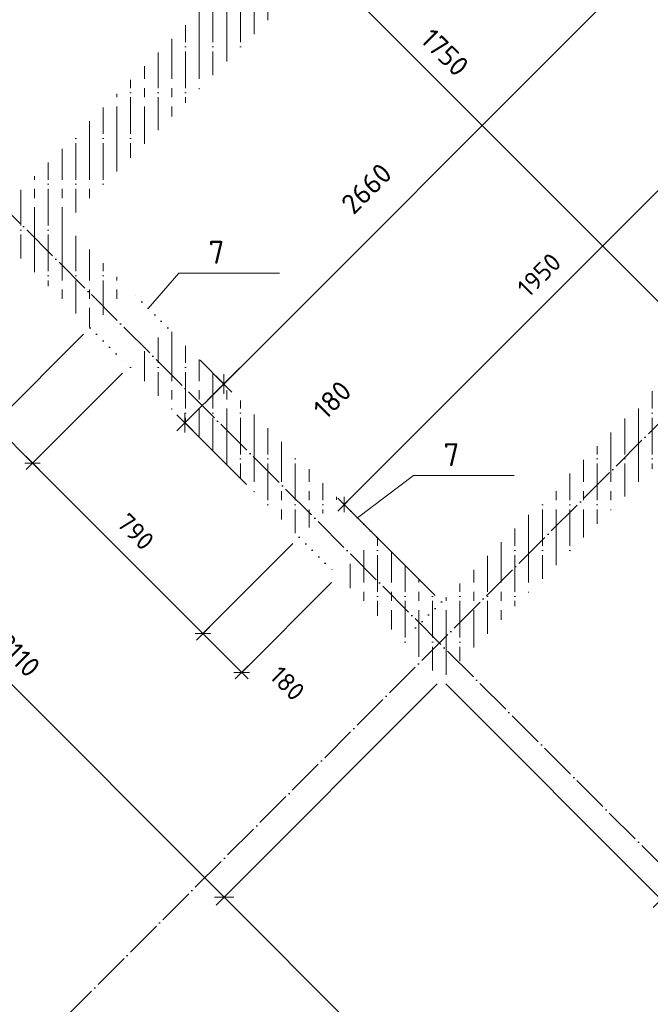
# Model space of a CAD drawing. Header units: millimetres. Extents: x -3057 to 112233, y -2869 to 47508.
# Tile 7 of 48: x 11246 to 13314, y 10499 to 13724. Entities that reach past the tile are written whole.
import ezdxf

# ---------------------------------------------------------------- set-up
doc = ezdxf.new("R2010")
doc.units = ezdxf.units.MM
doc.header["$PDMODE"] = 65
for name, pattern in [('______11', [150, 120, -15, 0, -15]), ('______5', [330, 240, -30, 30, -30]), ('______9', [30, 0, -30])]:
    doc.linetypes.add(name, pattern=pattern)
for name, color, linetype, lineweight in [('Standard', 7, 'Continuous', 25), ('Ограждение_ 2D надпись', 7, 'Continuous', 13), ('Размерная линия_ общее', 7, 'Continuous', 13), ('Размерная линия_ общее_1', 7, 'Continuous', 13), ('Стена_ общее', 7, 'Continuous', 35)]:
    doc.layers.add(name, color=color, linetype=linetype, lineweight=lineweight)
doc.layers.add('Осевая линия_ общее', color=7, linetype='______5', lineweight=13, true_color=0xa0a0a0)
doc.styles.add('ISOCPEUR', font='ISOCPEUR')
doc.dimstyles.new('DIMSTYLE_11', dxfattribs={"dimtxt": 66, "dimasz": 75, "dimexe": 0, "dimexo": 0, "dimgap": 33, "dimtad": 0, "dimdec": 0, "dimrnd": 5, "dimzin": 12, "dimdsep": 46, "dimtxsty": 'ISOCPEUR', "dimblk1": 'ALL_ML_STRICH', "dimblk2": 'ALL_ML_STRICH', "dimsah": 1, "dimcen": 0, "dimclrd": 7, "dimclre": 256, "dimclrt": 7, "dimadec": 0, "dimazin": 0, "dimtfac": 1, "dimtdec": 0, "dimtix": 1, "dimtmove": 2, "dimatfit": 3, "dimfxl": 0, "dimtvp": 1.2, "dimtzin": 0, "dimlwd": 0, "dimlwe": -3, "dimarcsym": 0})
doc.dimstyles.new('DIMSTYLE_3', dxfattribs={"dimtxt": 66, "dimasz": 75, "dimexe": 0, "dimexo": 0, "dimgap": 33, "dimtad": 2, "dimdec": 0, "dimrnd": 5, "dimzin": 12, "dimdsep": 46, "dimtxsty": 'ISOCPEUR', "dimblk1": 'ALL_ML_STRICH', "dimblk2": 'ALL_ML_STRICH', "dimsah": 1, "dimcen": 0, "dimclrd": 7, "dimclre": 256, "dimclrt": 7, "dimadec": 0, "dimazin": 0, "dimtfac": 1, "dimtdec": 0, "dimtix": 1, "dimtmove": 2, "dimatfit": 3, "dimfxl": 0, "dimtzin": 0, "dimlwd": 0, "dimlwe": -3, "dimarcsym": 0})
doc.dimstyles.new('DIMSTYLE_5', dxfattribs={"dimtxt": 60, "dimasz": 60, "dimexe": 0, "dimexo": 0, "dimgap": 30, "dimtad": 2, "dimdec": 0, "dimrnd": 5, "dimzin": 12, "dimdsep": 46, "dimtxsty": 'ISOCPEUR', "dimblk1": 'ALL_ML_STRICH', "dimblk2": 'ALL_ML_STRICH', "dimsah": 1, "dimcen": 0, "dimclrd": 7, "dimclre": 256, "dimclrt": 7, "dimadec": 0, "dimazin": 0, "dimtfac": 1, "dimtdec": 0, "dimtix": 1, "dimtmove": 2, "dimatfit": 3, "dimfxl": 0, "dimtzin": 0, "dimlwd": 0, "dimlwe": -3, "dimarcsym": 0})
doc.dimstyles.new('DIMSTYLE_9', dxfattribs={"dimtxt": 60, "dimasz": 60, "dimexe": 0, "dimexo": 0, "dimgap": 30, "dimtad": 0, "dimdec": 0, "dimrnd": 5, "dimzin": 12, "dimdsep": 46, "dimtxsty": 'ISOCPEUR', "dimblk1": 'ALL_ML_STRICH', "dimblk2": 'ALL_ML_STRICH', "dimsah": 1, "dimcen": 0, "dimclrd": 7, "dimclre": 256, "dimclrt": 7, "dimadec": 0, "dimazin": 0, "dimtfac": 1, "dimtdec": 0, "dimtix": 1, "dimtmove": 2, "dimatfit": 3, "dimfxl": 0, "dimtzin": 0, "dimlwd": 0, "dimlwe": -3, "dimarcsym": 0})
pattern_1 = [(90, (0, 0), (-90, 6e-15), [120, -15, 0, -15]), (90, (-45, 6e-15), (-90, 6e-15), [240, -30, 30, -30])]

# ---------------------------------------------------------------- blocks, each defined once
blk = doc.blocks.new('ALL_ML_STRICH')
at = {"color": 0, "linetype": 'ByBlock', "lineweight": -2}
for p, q in [((0, -0.5), (0, 0.5)), ((-1, 0), (0.5, 0)), ((-0.3, -0.3), (0.3, 0.3))]:
    blk.add_line(p, q, dxfattribs=at)
blk = doc.blocks.new('*D75')
at = {"layer": 'DEFPOINTS', "color": 7, "linetype": 'Continuous', "lineweight": 13, "transparency": 33554687}
for p in [(11961.4, 13878), (10555.8, 13749.1), (11229.5, 13075.5)]:
    blk.add_point(p, dxfattribs=at)
at = {"layer": 'Размерная линия_ общее', "color": 7, "linetype": 'Continuous', "lineweight": -2, "transparency": 33554687}
blk.add_line((10555.8, 13749.1), (11323, 14516.3), dxfattribs=at)
at = {"layer": 'Размерная линия_ общее', "color": 253, "linetype": 'Continuous', "lineweight": -2, "true_color": 0xa0a0a0, "transparency": 33554687}
for p, q in [((11947.2, 13892.2), (11323, 14516.3)), ((11215.4, 13089.6), (10555.8, 13749.1))]:
    blk.add_line(p, q, dxfattribs=at)
at = {"layer": 'Размерная линия_ общее', "color": 7, "linetype": 'Continuous', "lineweight": 13, "transparency": 33554687, "yscale": 75, "zscale": 75}
for p, xscale, rotation in [((11323, 14516.3), 75, 44.99999999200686), ((10555.8, 13749.1), 75.00000000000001, 224.9999999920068)]:
    blk.add_blockref('ALL_ML_STRICH', p, dxfattribs=dict(at, xscale=xscale, rotation=rotation))
at = {"layer": 'Размерная линия_ общее', "color": 7, "linetype": 'Continuous', "lineweight": 13, "transparency": 33554687, "insert": (10887.7, 14198.4), "char_height": 66, "width": 264, "attachment_point": 5, "rotation": 45, "style": 'ISOCPEUR'}
blk.add_mtext('\\A1;{1085}', dxfattribs=at)
blk = doc.blocks.new('СЛОЖНЫЙ_ОБЪЕКТ_1')
at = {"layer": 'Осевая линия_ общее', "color": 253, "linetype": '______11', "lineweight": -3, "true_color": 0xa0a0a0, "transparency": 33554687}
for p, q in [((3543.2, 2603.2), (20704.7, 19764.7)), ((15387.3, 8917.7), (8924.3, 15380.6))]:
    blk.add_line(p, q, dxfattribs=at)
blk = doc.blocks.new('*D122')
at = {"layer": 'DEFPOINTS', "color": 7, "linetype": 'Continuous', "lineweight": 13, "transparency": 33554687}
for p in [(12534.1, 14196.2), (12239.1, 13901.2), (13986.8, 13174.1)]:
    blk.add_point(p, dxfattribs=at)
at = {"layer": 'Размерная линия_ общее', "color": 253, "linetype": 'Continuous', "lineweight": -2, "true_color": 0xa0a0a0, "transparency": 33554687}
for p, q in [((12520, 14182.1), (12239.1, 13901.2)), ((13972.7, 13159.9), (13476.5, 12663.7))]:
    blk.add_line(p, q, dxfattribs=at)
at = {"layer": 'Размерная линия_ общее', "color": 7, "linetype": 'Continuous', "lineweight": -2, "transparency": 33554687}
blk.add_line((12239.1, 13901.2), (13476.5, 12663.7), dxfattribs=at)
at = {"layer": 'Размерная линия_ общее', "color": 7, "linetype": 'Continuous', "lineweight": 13, "transparency": 33554687, "xscale": 75, "yscale": 75, "zscale": 75}
for p, rotation in [((12239.1, 13901.2), 135.0000000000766), ((13476.5, 12663.7), 315.0000000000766)]:
    blk.add_blockref('ALL_ML_STRICH', p, dxfattribs=dict(at, rotation=rotation))
at = {"layer": 'Размерная линия_ общее', "color": 7, "linetype": 'Continuous', "lineweight": 13, "transparency": 33554687, "insert": (12640.6, 13617), "char_height": 66, "width": 264, "attachment_point": 5, "rotation": 315, "style": 'ISOCPEUR'}
blk.add_mtext('\\A1;{1750}', dxfattribs=at)
blk = doc.blocks.new('*D124')
at = {"layer": 'DEFPOINTS', "color": 7, "linetype": 'Continuous', "lineweight": 13, "transparency": 33554687}
for p in [(11123.4, 13040.1), (10821.7, 12738.4), (11477, 12714.8)]:
    blk.add_point(p, dxfattribs=at)
at = {"layer": 'Размерная линия_ общее_1', "color": 253, "linetype": 'Continuous', "lineweight": -2, "true_color": 0xa0a0a0, "transparency": 33554687}
for p, q in [((11102.2, 13018.9), (10821.7, 12738.4)), ((11455.8, 12693.6), (11161.1, 12399))]:
    blk.add_line(p, q, dxfattribs=at)
at = {"layer": 'Размерная линия_ общее_1', "color": 7, "linetype": 'Continuous', "lineweight": -2, "transparency": 33554687}
blk.add_line((10821.7, 12738.4), (11161.1, 12399), dxfattribs=at)
at = {"layer": 'Размерная линия_ общее_1', "color": 7, "linetype": 'Continuous', "lineweight": 13, "transparency": 33554687, "xscale": 60, "yscale": 60, "zscale": 60}
for p, rotation in [((10821.7, 12738.4), 135.0000000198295), ((11161.1, 12399), 315.0000000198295)]:
    blk.add_blockref('ALL_ML_STRICH', p, dxfattribs=dict(at, rotation=rotation))
at = {"layer": 'Размерная линия_ общее_1', "color": 7, "linetype": 'Continuous', "lineweight": 13, "transparency": 33554687, "insert": (11048, 12625.2), "char_height": 60, "width": 180, "attachment_point": 5, "rotation": 315, "style": 'ISOCPEUR'}
blk.add_mtext('\\A1;{480}', dxfattribs=at)
blk = doc.blocks.new('*D125')
at = {"layer": 'DEFPOINTS', "color": 7, "linetype": 'Continuous', "lineweight": 13, "transparency": 33554687}
for p in [(11477, 12714.8), (11604.3, 12587.6), (11161.1, 12399)]:
    blk.add_point(p, dxfattribs=at)
at = {"layer": 'Размерная линия_ общее_1', "color": 253, "linetype": 'Continuous', "lineweight": -2, "true_color": 0xa0a0a0, "transparency": 33554687}
for p, q in [((11455.8, 12693.6), (11161.1, 12399)), ((11583.1, 12566.3), (11288.4, 12271.7))]:
    blk.add_line(p, q, dxfattribs=at)
at = {"layer": 'Размерная линия_ общее_1', "color": 7, "linetype": 'Continuous', "lineweight": -2, "transparency": 33554687}
blk.add_line((11161.1, 12399), (11288.4, 12271.7), dxfattribs=at)
at = {"layer": 'Размерная линия_ общее_1', "color": 7, "linetype": 'Continuous', "lineweight": 13, "transparency": 33554687, "xscale": 60, "yscale": 60, "zscale": 60}
for p, rotation in [((11161.1, 12399), 135.0000000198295), ((11288.4, 12271.7), 315.0000000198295)]:
    blk.add_blockref('ALL_ML_STRICH', p, dxfattribs=dict(at, rotation=rotation))
at = {"layer": 'Размерная линия_ общее_1', "color": 7, "linetype": 'Continuous', "lineweight": 13, "transparency": 33554687, "insert": (10745.6, 12434), "char_height": 60, "width": 180, "attachment_point": 5, "rotation": 315, "style": 'ISOCPEUR'}
blk.add_mtext('\\A1;{180}', dxfattribs=at)
blk = doc.blocks.new('*D126')
at = {"layer": 'DEFPOINTS', "color": 7, "linetype": 'Continuous', "lineweight": 13, "transparency": 33554687}
for p in [(11604.3, 12587.6), (11288.4, 12271.7), (12162.9, 12028.9)]:
    blk.add_point(p, dxfattribs=at)
at = {"layer": 'Размерная линия_ общее_1', "color": 253, "linetype": 'Continuous', "lineweight": -2, "true_color": 0xa0a0a0, "transparency": 33554687}
for p, q in [((11583.1, 12566.3), (11288.4, 12271.7)), ((12141.7, 12007.7), (11847, 11713.1))]:
    blk.add_line(p, q, dxfattribs=at)
at = {"layer": 'Размерная линия_ общее_1', "color": 7, "linetype": 'Continuous', "lineweight": -2, "transparency": 33554687}
blk.add_line((11288.4, 12271.7), (11847, 11713.1), dxfattribs=at)
at = {"layer": 'Размерная линия_ общее_1', "color": 7, "linetype": 'Continuous', "lineweight": 13, "transparency": 33554687, "xscale": 60, "yscale": 60, "zscale": 60}
for p, rotation in [((11288.4, 12271.7), 135.0000000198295), ((11847, 11713.1), 315.0000000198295)]:
    blk.add_blockref('ALL_ML_STRICH', p, dxfattribs=dict(at, rotation=rotation))
at = {"layer": 'Размерная линия_ общее_1', "color": 7, "linetype": 'Continuous', "lineweight": 13, "transparency": 33554687, "insert": (11626.4, 12046.8), "char_height": 60, "width": 180, "attachment_point": 5, "rotation": 315, "style": 'ISOCPEUR'}
blk.add_mtext('\\A1;{790}', dxfattribs=at)
blk = doc.blocks.new('*D127')
at = {"layer": 'DEFPOINTS', "color": 7, "linetype": 'Continuous', "lineweight": 13, "transparency": 33554687}
for p in [(12162.9, 12028.9), (12290.2, 11901.7), (11847, 11713.1)]:
    blk.add_point(p, dxfattribs=at)
at = {"layer": 'Размерная линия_ общее_1', "color": 253, "linetype": 'Continuous', "lineweight": -2, "true_color": 0xa0a0a0, "transparency": 33554687}
for p, q in [((12141.7, 12007.7), (11847, 11713.1)), ((12268.9, 11880.4), (11974.3, 11585.8))]:
    blk.add_line(p, q, dxfattribs=at)
at = {"layer": 'Размерная линия_ общее_1', "color": 7, "linetype": 'Continuous', "lineweight": -2, "transparency": 33554687}
blk.add_line((11847, 11713.1), (11974.3, 11585.8), dxfattribs=at)
at = {"layer": 'Размерная линия_ общее_1', "color": 7, "linetype": 'Continuous', "lineweight": 13, "transparency": 33554687, "xscale": 60, "yscale": 60, "zscale": 60}
for p, rotation in [((11847, 11713.1), 135.0000000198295), ((11974.3, 11585.8), 315.0000000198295)]:
    blk.add_blockref('ALL_ML_STRICH', p, dxfattribs=dict(at, rotation=rotation))
at = {"layer": 'Размерная линия_ общее_1', "color": 7, "linetype": 'Continuous', "lineweight": 13, "transparency": 33554687, "insert": (12124.3, 11549.9), "char_height": 60, "width": 180, "attachment_point": 5, "rotation": 315, "style": 'ISOCPEUR'}
blk.add_mtext('\\A1;{180}', dxfattribs=at)
blk = doc.blocks.new('*D141')
at = {"layer": 'DEFPOINTS', "color": 7, "linetype": 'Continuous', "lineweight": 13, "transparency": 33554687}
for p in [(13867, 12799.7), (12629.6, 11562.2), (13349.7, 10842.2)]:
    blk.add_point(p, dxfattribs=at)
at = {"layer": 'Размерная линия_ общее', "color": 253, "linetype": 'Continuous', "lineweight": -2, "true_color": 0xa0a0a0, "transparency": 33554687}
for p, q in [((13881.1, 12785.5), (14587.1, 12079.6)), ((12643.7, 11548.1), (13349.7, 10842.2))]:
    blk.add_line(p, q, dxfattribs=at)
at = {"layer": 'Размерная линия_ общее', "color": 7, "linetype": 'Continuous', "lineweight": -2, "transparency": 33554687}
blk.add_line((13349.7, 10842.2), (14587.1, 12079.6), dxfattribs=at)
at = {"layer": 'Размерная линия_ общее', "color": 7, "linetype": 'Continuous', "lineweight": 13, "transparency": 33554687, "xscale": 75, "yscale": 75, "zscale": 75}
for p, rotation in [((14587.1, 12079.6), 44.99999999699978), ((13349.7, 10842.2), 224.9999999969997)]:
    blk.add_blockref('ALL_ML_STRICH', p, dxfattribs=dict(at, rotation=rotation))
at = {"layer": 'Размерная линия_ общее', "color": 7, "linetype": 'Continuous', "lineweight": 13, "transparency": 33554687, "insert": (13916.7, 11526.6), "char_height": 66, "width": 264, "attachment_point": 5, "rotation": 45, "style": 'ISOCPEUR'}
blk.add_mtext('\\A1;{1750}', dxfattribs=at)
blk = doc.blocks.new('*D152')
at = {"layer": 'DEFPOINTS', "color": 7, "linetype": 'Continuous', "lineweight": 13, "transparency": 33554687}
for p in [(11823.5, 12622.9), (11788.3, 12403.5), (11976.1, 12215.7)]:
    blk.add_point(p, dxfattribs=at)
at = {"layer": 'Размерная линия_ общее', "color": 253, "linetype": 'Continuous', "lineweight": -2, "true_color": 0xa0a0a0, "transparency": 33554687}
for p, q in [((11837.6, 12608.8), (11915.6, 12530.7)), ((11990.3, 12201.5), (11788.3, 12403.5))]:
    blk.add_line(p, q, dxfattribs=at)
at = {"layer": 'Размерная линия_ общее', "color": 7, "linetype": 'Continuous', "lineweight": -2, "transparency": 33554687}
blk.add_line((11788.3, 12403.5), (11915.6, 12530.7), dxfattribs=at)
at = {"layer": 'Размерная линия_ общее', "color": 7, "linetype": 'Continuous', "lineweight": 13, "transparency": 33554687, "xscale": 75, "yscale": 75, "zscale": 75}
for p, rotation in [((11915.6, 12530.7), 44.99999999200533), ((11788.3, 12403.5), 224.9999999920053)]:
    blk.add_blockref('ALL_ML_STRICH', p, dxfattribs=dict(at, rotation=rotation))
at = {"layer": 'Размерная линия_ общее', "color": 7, "linetype": 'Continuous', "lineweight": 13, "transparency": 33554687, "insert": (12271.4, 12479), "char_height": 66, "width": 198, "attachment_point": 5, "rotation": 45, "style": 'ISOCPEUR'}
blk.add_mtext('\\A1;{180}', dxfattribs=at)
blk = doc.blocks.new('*D153')
at = {"layer": 'DEFPOINTS', "color": 7, "linetype": 'Continuous', "lineweight": 13, "transparency": 33554687}
for p in [(13704.4, 14503.8), (11823.5, 12622.9), (11915.6, 12530.7)]:
    blk.add_point(p, dxfattribs=at)
at = {"layer": 'Размерная линия_ общее', "color": 253, "linetype": 'Continuous', "lineweight": -2, "true_color": 0xa0a0a0, "transparency": 33554687}
for p, q in [((13718.5, 14489.7), (13796.5, 14411.7)), ((11837.6, 12608.8), (11915.6, 12530.7))]:
    blk.add_line(p, q, dxfattribs=at)
at = {"layer": 'Размерная линия_ общее', "color": 7, "linetype": 'Continuous', "lineweight": -2, "transparency": 33554687}
blk.add_line((11915.6, 12530.7), (13796.5, 14411.7), dxfattribs=at)
at = {"layer": 'Размерная линия_ общее', "color": 7, "linetype": 'Continuous', "lineweight": 13, "transparency": 33554687, "xscale": 75, "yscale": 75, "zscale": 75}
for p, rotation in [((13796.5, 14411.7), 44.99999999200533), ((11915.6, 12530.7), 224.9999999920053)]:
    blk.add_blockref('ALL_ML_STRICH', p, dxfattribs=dict(at, rotation=rotation))
at = {"layer": 'Размерная линия_ общее', "color": 7, "linetype": 'Continuous', "lineweight": 13, "transparency": 33554687, "insert": (12383.4, 13171.1), "char_height": 66, "width": 264, "attachment_point": 5, "rotation": 45, "style": 'ISOCPEUR'}
blk.add_mtext('\\A1;{2660}', dxfattribs=at)
blk = doc.blocks.new('*D368')
at = {"layer": 'DEFPOINTS', "color": 7, "linetype": 'Continuous', "lineweight": 13, "transparency": 33554687}
for p in [(11137.6, 13054.2), (10424.8, 12341.5), (12629.6, 11562.2)]:
    blk.add_point(p, dxfattribs=at)
at = {"layer": 'Размерная линия_ общее', "color": 253, "linetype": 'Continuous', "lineweight": -2, "true_color": 0xa0a0a0, "transparency": 33554687}
for p, q in [((11123.4, 13040.1), (10424.8, 12341.5)), ((12615.4, 11548.1), (11916.8, 10849.5))]:
    blk.add_line(p, q, dxfattribs=at)
at = {"layer": 'Размерная линия_ общее', "color": 7, "linetype": 'Continuous', "lineweight": -2, "transparency": 33554687}
blk.add_line((10424.8, 12341.5), (11916.8, 10849.5), dxfattribs=at)
at = {"layer": 'Размерная линия_ общее', "color": 7, "linetype": 'Continuous', "lineweight": 13, "transparency": 33554687, "xscale": 75, "yscale": 75, "zscale": 75}
for p, rotation in [((10424.8, 12341.5), 134.999999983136), ((11916.8, 10849.5), 314.9999999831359)]:
    blk.add_blockref('ALL_ML_STRICH', p, dxfattribs=dict(at, rotation=rotation))
at = {"layer": 'Размерная линия_ общее', "color": 7, "linetype": 'Continuous', "lineweight": 13, "transparency": 33554687, "insert": (11241.2, 11642.5), "char_height": 66, "width": 264, "attachment_point": 5, "rotation": 315, "style": 'ISOCPEUR'}
blk.add_mtext('\\A1;{2110}', dxfattribs=at)
blk = doc.blocks.new('*D369')
at = {"layer": 'DEFPOINTS', "color": 7, "linetype": 'Continuous', "lineweight": 13, "transparency": 33554687}
for p in [(12629.6, 11562.2), (11916.8, 10849.5), (14418.5, 9773.3)]:
    blk.add_point(p, dxfattribs=at)
at = {"layer": 'Размерная линия_ общее', "color": 253, "linetype": 'Continuous', "lineweight": -2, "true_color": 0xa0a0a0, "transparency": 33554687}
for p, q in [((12615.4, 11548.1), (11916.8, 10849.5)), ((14404.4, 9759.1), (13705.8, 9060.5))]:
    blk.add_line(p, q, dxfattribs=at)
at = {"layer": 'Размерная линия_ общее', "color": 7, "linetype": 'Continuous', "lineweight": -2, "transparency": 33554687}
blk.add_line((11916.8, 10849.5), (13705.8, 9060.5), dxfattribs=at)
at = {"layer": 'Размерная линия_ общее', "color": 7, "linetype": 'Continuous', "lineweight": 13, "transparency": 33554687, "xscale": 75, "yscale": 75, "zscale": 75}
for p, rotation in [((11916.8, 10849.5), 134.999999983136), ((13705.8, 9060.5), 314.9999999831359)]:
    blk.add_blockref('ALL_ML_STRICH', p, dxfattribs=dict(at, rotation=rotation))
at = {"layer": 'Размерная линия_ общее', "color": 7, "linetype": 'Continuous', "lineweight": 13, "transparency": 33554687, "insert": (12872.3, 10011.4), "char_height": 66, "width": 264, "attachment_point": 5, "rotation": 315, "style": 'ISOCPEUR'}
blk.add_mtext('\\A1;{2530}', dxfattribs=at)
blk = doc.blocks.new('*D383')
at = {"layer": 'DEFPOINTS', "color": 7, "linetype": 'Continuous', "lineweight": 13, "transparency": 33554687}
for p in [(13689.4, 13514.7), (14008.4, 13195.7), (12629.6, 11816.8)]:
    blk.add_point(p, dxfattribs=at)
at = {"layer": 'Размерная линия_ общее_1', "color": 7, "linetype": 'Continuous', "lineweight": -2, "transparency": 33554687}
blk.add_line((13689.4, 13514.7), (12310.5, 12135.9), dxfattribs=at)
at = {"layer": 'Размерная линия_ общее_1', "color": 253, "linetype": 'Continuous', "lineweight": -2, "true_color": 0xa0a0a0, "transparency": 33554687}
for p, q in [((13987.2, 13216.9), (13689.4, 13514.7)), ((12608.4, 11838), (12310.5, 12135.9))]:
    blk.add_line(p, q, dxfattribs=at)
at = {"layer": 'Размерная линия_ общее_1', "color": 7, "linetype": 'Continuous', "lineweight": 13, "transparency": 33554687, "yscale": 60, "zscale": 60}
for p, xscale, rotation in [((13689.4, 13514.7), 60, 45.00000000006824), ((12310.5, 12135.9), 60.00000000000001, 225.0000000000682)]:
    blk.add_blockref('ALL_ML_STRICH', p, dxfattribs=dict(at, xscale=xscale, rotation=rotation))
at = {"layer": 'Размерная линия_ общее_1', "color": 7, "linetype": 'Continuous', "lineweight": 13, "transparency": 33554687, "insert": (12949.7, 12888.2), "char_height": 60, "width": 240, "attachment_point": 5, "rotation": 45, "style": 'ISOCPEUR'}
blk.add_mtext('\\A1;{1950}', dxfattribs=at)

msp = doc.modelspace()

# ---------------------------------------------------------------- hatches: boundary and pattern name
at = {"layer": 'Стена_ общее', "linetype": 'Continuous', "lineweight": 18, "transparency": 33554687}
h = msp.add_hatch(dxfattribs=at)
h.set_pattern_fill('__________541', scale=30, style=0, pattern_type=2)
h.set_pattern_definition(pattern_1)
h.paths.add_polyline_path([(11392.1, 13054.2), (12088.6, 13750.7), (11961.4, 13878), (11264.9, 13181.5)], flags=0)
h = msp.add_hatch(dxfattribs=at)
h.set_pattern_fill('__________541', scale=30, style=0, pattern_type=2)
h.set_pattern_definition(pattern_1)
h.paths.add_polyline_path([(12629.6, 11562.2), (14135.7, 13068.4), (14008.4, 13195.7), (12502.3, 11689.5)], flags=0)
h = msp.add_hatch(dxfattribs=at)
h.set_pattern_fill('__________541', scale=30, style=0, pattern_type=2)
h.set_pattern_definition(pattern_1)
h.paths.add_polyline_path([(11604.3, 12842.1), (11264.9, 13181.5), (11137.6, 13054.2), (11477, 12714.8)], flags=0)
h = msp.add_hatch(dxfattribs=at)
h.set_pattern_fill('__________541', scale=30, style=0, pattern_type=2)
h.set_pattern_definition(pattern_1)
h.paths.add_polyline_path([(12290.2, 12156.2), (11731.5, 12714.8), (11604.3, 12587.6), (12162.9, 12028.9)], flags=0)
h = msp.add_hatch(dxfattribs=at)
h.set_pattern_fill('__________541', scale=30, style=0, pattern_type=2)
h.set_pattern_definition(pattern_1)
h.paths.add_polyline_path([(12629.6, 11816.8), (12417.4, 12028.9), (12290.2, 11901.7), (12502.3, 11689.5)], flags=0)

# ---------------------------------------------------------------- linework, layer by layer
at = {"layer": 'Ограждение_ 2D надпись', "color": 7, "linetype": 'Continuous', "lineweight": 13, "transparency": 33554687}
for points in [[(11667.9, 12778.5), (11767.7, 12894.1), (12097.7, 12894.1)], [(12353.8, 12092.6), (12538, 12231), (12868, 12231)]]:
    msp.add_lwpolyline(points, dxfattribs=at)
at = {"layer": 'Стена_ общее', "color": 7, "linetype": '______9', "lineweight": -3, "transparency": 33554687}
for p, q in [((11731.5, 12714.8), (11604.3, 12842.1)), ((11731.5, 12714.8), (11604.3, 12842.1)), ((11477, 12714.8), (11604.3, 12587.6)), ((11477, 12714.8), (11604.3, 12587.6)), ((12417.4, 12028.9), (12290.2, 12156.2)), ((12417.4, 12028.9), (12290.2, 12156.2)), ((12162.9, 12028.9), (12290.2, 11901.7)), ((12162.9, 12028.9), (12290.2, 11901.7)), ((12629.6, 11816.8), (12502.3, 11689.5))]:
    msp.add_line(p, q, dxfattribs=at)

# ---------------------------------------------------------------- block references
at = {"layer": 'Осевая линия_ общее', "color": 253, "linetype": '______11', "lineweight": -3, "true_color": 0xa0a0a0, "transparency": 33554687}
msp.add_blockref('СЛОЖНЫЙ_ОБЪЕКТ_1', (0, 0), dxfattribs=at)

# ---------------------------------------------------------------- texts
at = {"layer": 'Standard', "color": 7, "linetype": 'Continuous', "lineweight": 25, "transparency": 33554687, "char_height": 75, "width": 81.667, "attachment_point": 7, "style": 'ISOCPEUR'}
for insert in [(11865.4, 12924.8), (12635.8, 12261.7)]:
    msp.add_mtext('\\A1;{\\fISOCPEUR|i0|b0;\\H75.000000;\\W1.000000;\\C7;7}\\P', dxfattribs=dict(at, insert=insert))

# ---------------------------------------------------------------- dimensions: what is measured, and where the dimension line sits
at = {"layer": 'Размерная линия_ общее', "color": 7, "linetype": 'Continuous', "lineweight": 13, "transparency": 33554687}
for base, p1, p2, angle, dimstyle, picture, middle in [((11323, 14516.3), (11215.4, 13089.6), (11947.2, 13892.2), 45, 'DIMSTYLE_3', '*D75', (10887.7, 14198.4)), ((13796.5, 14411.7), (11837.6, 12608.8), (13718.5, 14489.7), 45, 'DIMSTYLE_3', '*D153', (12383.4, 13171.1)), ((13476.5, 12663.7), (12520, 14182.1), (13972.7, 13159.9), 315, 'DIMSTYLE_3', '*D122', (12640.6, 13617)), ((11916.8, 10849.5), (11123.4, 13040.1), (12615.4, 11548.1), 315, 'DIMSTYLE_3', '*D368', (11241.2, 11642.5)), ((14587.1, 12079.6), (12643.7, 11548.1), (13881.1, 12785.5), 45, 'DIMSTYLE_3', '*D141', (13916.7, 11526.6)), ((11915.6, 12530.7), (11990.3, 12201.5), (11837.6, 12608.8), 45, 'DIMSTYLE_11', '*D152', (12271.4, 12479)), ((13705.8, 9060.5), (12615.4, 11548.1), (14404.4, 9759.1), 315, 'DIMSTYLE_3', '*D369', (12872.3, 10011.4))]:
    dim = msp.add_linear_dim(base=base, p1=p1, p2=p2, angle=angle, dimstyle=dimstyle, override={"dimpost": '<>', "dimclrd": 7, "dimclre": 253, "dimclrt": 7, "dimlwd": 0, "dimlwe": 65533}, dxfattribs=at)
    dim.commit()
    dim.dimension.update_dxf_attribs({"geometry": picture, "text_midpoint": middle, "dimtype": 160})
at = {"layer": 'Размерная линия_ общее_1', "color": 7, "linetype": 'Continuous', "lineweight": 13, "transparency": 33554687}
for base, p1, p2, angle, dimstyle, picture, middle in [((12310.5, 12135.9), (13987.2, 13216.9), (12608.4, 11838), 225, 'DIMSTYLE_5', '*D383', (12949.7, 12888.2)), ((11161.1, 12399), (11102.2, 13018.9), (11455.8, 12693.6), 315, 'DIMSTYLE_5', '*D124', (11048, 12625.2)), ((11288.4, 12271.7), (11455.8, 12693.6), (11583.1, 12566.3), 315, 'DIMSTYLE_9', '*D125', (10745.6, 12434)), ((11847, 11713.1), (11583.1, 12566.3), (12141.7, 12007.7), 315, 'DIMSTYLE_5', '*D126', (11626.4, 12046.8)), ((11974.3, 11585.8), (12141.7, 12007.7), (12268.9, 11880.4), 315, 'DIMSTYLE_5', '*D127', (12124.3, 11549.9))]:
    dim = msp.add_linear_dim(base=base, p1=p1, p2=p2, angle=angle, dimstyle=dimstyle, override={"dimpost": '<>', "dimclrd": 7, "dimclre": 253, "dimclrt": 7, "dimlwd": 0, "dimlwe": 65533}, dxfattribs=at)
    dim.commit()
    dim.dimension.update_dxf_attribs({"geometry": picture, "text_midpoint": middle, "dimtype": 160})

doc.saveas('drawing.dxf')
